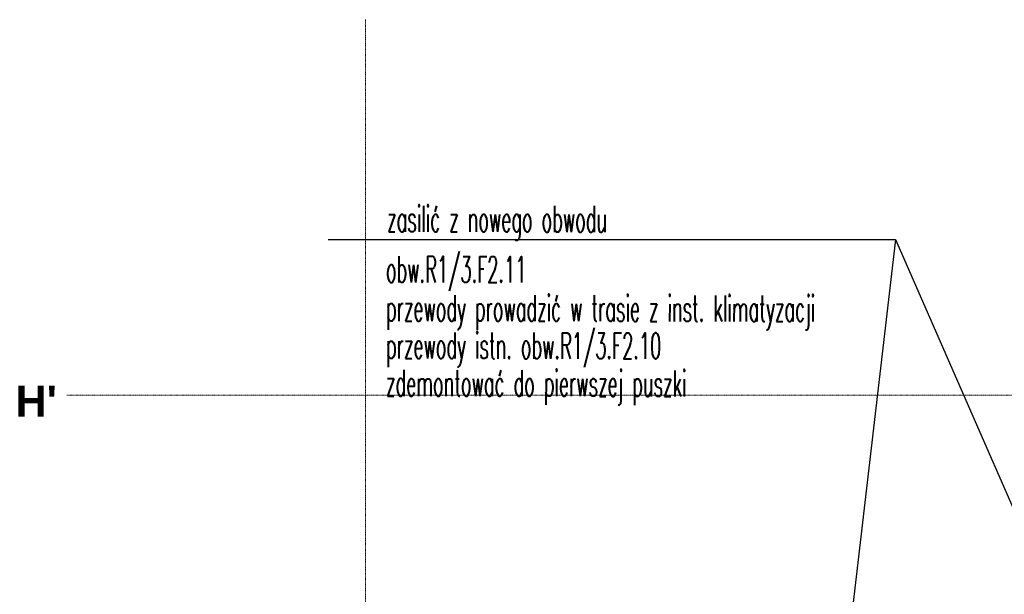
# Model space of a CAD drawing. Header units: millimetres. Extents: x -8838 to 31257, y -6224 to 3754.
# Tile 18 of 185: x -3630 to -2612, y -3681 to -3087. Entities that reach past the tile are written whole.
import ezdxf
from ezdxf.enums import TextEntityAlignment as Align

# ---------------------------------------------------------------- set-up
doc = ezdxf.new("R2010")
doc.units = ezdxf.units.MM
doc.header["$LTSCALE"] = 10
doc.header["$MEASUREMENT"] = 0
doc.linetypes.add('rzut 2 pietra$0$ArchiTECH.PC 5. Line Type', pattern=[0.0053, 0.003, -0.001, 0.0003, -0.001])
for name, color, linetype, lineweight in [('_Etap_2_opis', 7, 'CONTINUOUS', 30), ('_Etap_3_opis', 7, 'CONTINUOUS', 30), ('IS_ARCH', 254, 'CONTINUOUS', 18)]:
    doc.layers.add(name, color=color, linetype=linetype, lineweight=lineweight)
doc.styles.add('romans1', font='simplex.shx', dxfattribs={"width": 0.8})
doc.styles.add('rzut 2 pietra$0$ArchiTECHStyle2', font='arialbd.ttf', dxfattribs={"height": 0.192})

msp = doc.modelspace()

# ---------------------------------------------------------------- linework, layer by layer
at = {"layer": '_Etap_3_opis'}
for p, q in [((-3311.2, -3313.8), (-2724.6, -3313.8)), ((-2724.6, -3313.8), (-2811.1, -4056.7)), ((-2724.6, -3313.8), (-2388.3, -4082.5))]:
    msp.add_line(p, q, dxfattribs=at)
at = {"layer": 'IS_ARCH', "linetype": 'rzut 2 pietra$0$ArchiTECH.PC 5. Line Type'}
for p, q in [((-3272.5, -3086.5), (-3272.8, -6170.7)), ((6151.8, -3474.8), (-3581.2, -3474.8))]:
    msp.add_line(p, q, dxfattribs=at)

# ---------------------------------------------------------------- texts
at = {"layer": '_Etap_2_opis', "style": 'romans1', "width": 0.5}
for s, p in [('zasilić z nowego obwodu', (-3250.1, -3305.9)), ('obw.R1/3.F2.11', (-3251.3, -3358.2)), ('przewody prowadzić w trasie z inst. klimatyzacji', (-3251.3, -3398.2)), ('przewody istn. obw.R1/3.F2.10', (-3251.3, -3437)), ('zdemontować do pierwszej puszki', (-3251.3, -3475.8))]:
    msp.add_text(s, height=27, rotation=359.9189, dxfattribs=at).set_placement(p)
at = {"layer": 'IS_ARCH', "style": 'rzut 2 pietra$0$ArchiTECHStyle2'}
msp.add_text("H'", height=32, dxfattribs=at).set_placement((-3634.4, -3506.6), align=Align.BOTTOM_LEFT)

doc.saveas('drawing.dxf')
